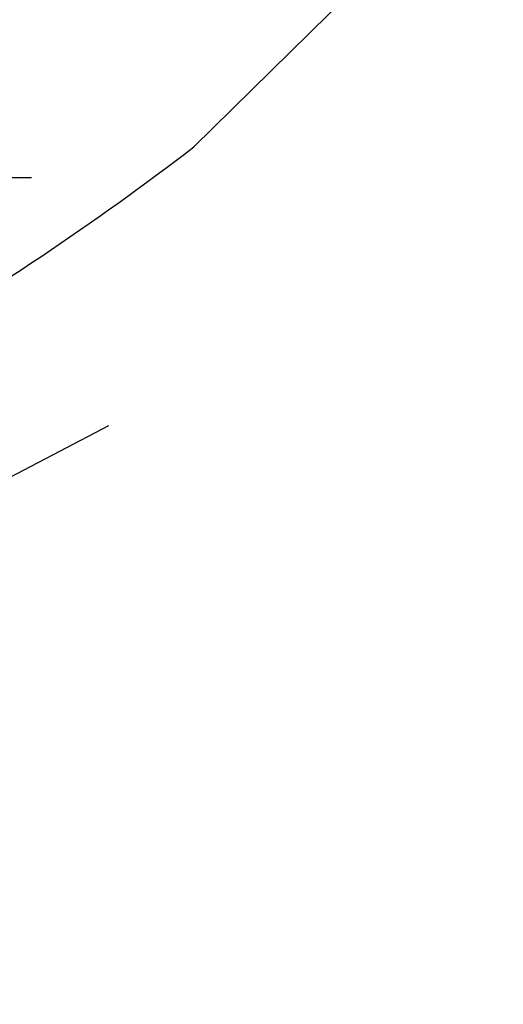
# Model space of a CAD drawing. Extents: x 167754 to 212748, y 396132 to 454338.
# Tile 107 of 150: x 212632 to 212667, y 396707 to 396777. Entities that reach past the tile are written whole.
import ezdxf

# ---------------------------------------------------------------- set-up
doc = ezdxf.new("R2010")
doc.units = 0
doc.header["$MEASUREMENT"] = 0
for name, color, linetype, plot in [('0_3DP_MAT', 181, 'CONTINUOUS', False), ('SC_SCRATCH-4', 4, 'CONTINUOUS', False), ('SC_SCRATCH-5', 5, 'CONTINUOUS', False)]:
    doc.layers.add(name, color=color, linetype=linetype, plot=plot)
doc.layers.add('SC_SCRATCH-6', color=6, linetype='CONTINUOUS')
doc.styles.add('romans', font='romans.shx', dxfattribs={"width": 0.75, "oblique": 22.5})
doc.dimstyles.new('4P', dxfattribs={"dimscale": 4, "dimtxt": 0.14, "dimasz": 0.14, "dimexe": 0.05, "dimexo": 0.05, "dimgap": 0.05, "dimtad": 1, "dimzin": 0, "dimdsep": 46, "dimtxsty": 'romans', "dimcen": 0, "dimdle": 0.1, "dimclrd": 1, "dimclre": 1, "dimclrt": 7, "dimaunit": 1, "dimadec": 4, "dimazin": 0, "dimtfac": 1, "dimtmove": 0, "dimatfit": 2, "dimfxl": 1, "dimtvp": 1, "dimtolj": 1, "dimtzin": 0, "dimarcsym": 0})

msp = doc.modelspace()

# ---------------------------------------------------------------- linework, layer by layer
at = {"layer": '0_3DP_MAT'}
msp.add_lwpolyline([(212666.657, 396790.157), (212644.453, 396768.292)], dxfattribs=at)
msp.add_lwpolyline([(212666.657, 396790.157), (212644.453, 396768.292)], dxfattribs=at)
at = {"layer": 'SC_SCRATCH-4'}
msp.add_arc((212516.064, 396935.904, -1077.058), 211.134, 292.77871, 307.45185, dxfattribs=at)
msp.add_arc((212516.064, 396935.904, -1077.058), 211.134, 292.77871, 307.45185, dxfattribs=at)
at = {"layer": 'SC_SCRATCH-5', "elevation": 1078.23}
msp.add_lwpolyline([(212559.037, 396706.747), (212638.361, 396748.308)], dxfattribs=at)

# ---------------------------------------------------------------- leaders
at = {"layer": 'SC_SCRATCH-6', "has_arrowhead": 0}
msp.add_leader([(212613.933, 396766.11), (212613.938, 396766.101), (212632.798, 396766.101)], dimstyle='4P', override={"dimscale": 20, "dimasz": 0.1}, dxfattribs=at)

doc.saveas('drawing.dxf')
